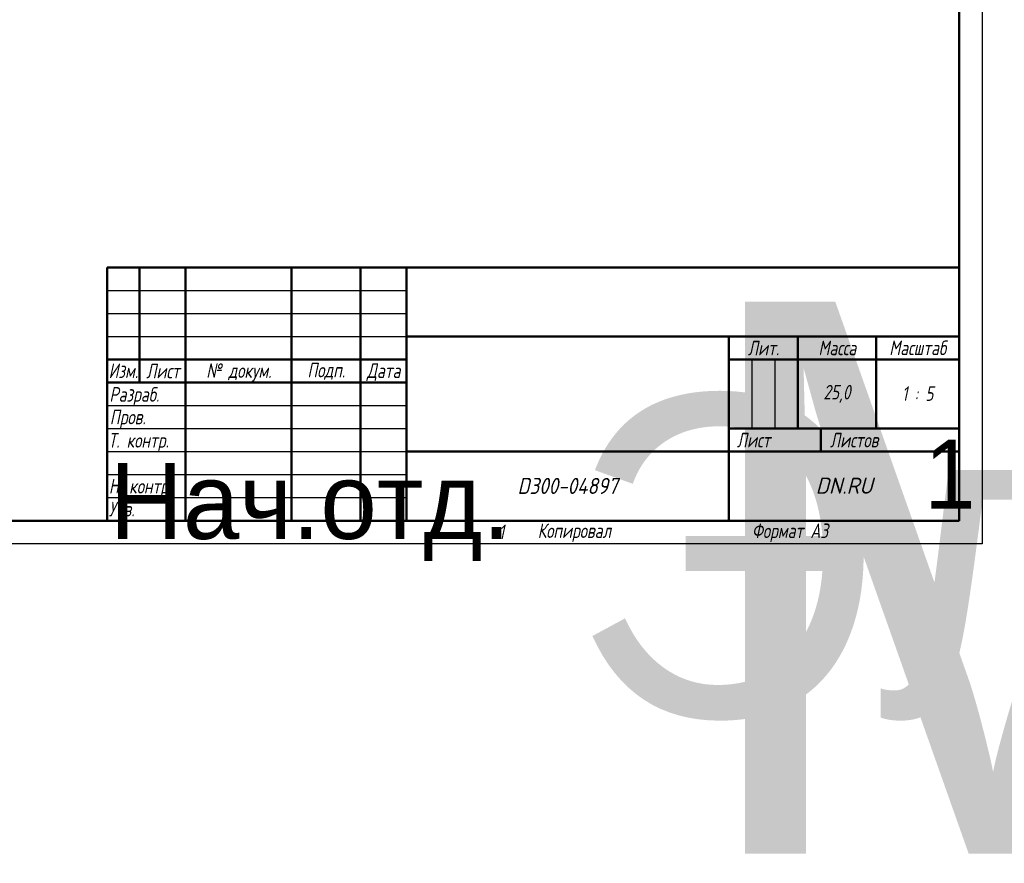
# Model space of a CAD drawing. Header units: millimetres. Extents: x -5840 to 12227, y -347 to 1782.
# Tile 15 of 31: x 1055 to 2124, y -347 to 569. Entities that reach past the tile are written whole.
import ezdxf
from ezdxf.enums import TextEntityAlignment as Align

# ---------------------------------------------------------------- set-up
doc = ezdxf.new("R2018")
doc.units = ezdxf.units.MM
doc.header["$LTSCALE"] = 5
doc.layers.add('Заголовок (ГОСТ)', color=7, linetype='Continuous', lineweight=50)
doc.layers.add('Кромка (ГОСТ)', color=7, linetype='Continuous', lineweight=50)
doc.styles.add('Альтернативный текст (ГОСТ)', font='arial.ttf', dxfattribs={"width": 0.8})

# ---------------------------------------------------------------- blocks, each defined once
blk = doc.blocks.new('Рамки ГОСТ - Рамка')
at = {"layer": 'Кромка (ГОСТ)', "lineweight": 25}
for p, q in [((420, 297), (420, 0)), ((420, 0), (0, 0))]:
    blk.add_line(p, q, dxfattribs=at)
at = {"layer": 'Кромка (ГОСТ)'}
for p, q in [((415, 5), (415, 292)), ((20, 5), (415, 5))]:
    blk.add_line(p, q, dxfattribs=at)
at = {"layer": 'Кромка (ГОСТ)', "char_height": 3.17, "attachment_point": 1, "style": 'Альтернативный текст (ГОСТ)'}
for s, insert, width in [('\\fGOST Common|b0|i1;{\\H3.1700;Формат А3}', (370, 4.39), 25.2103), ('\\fGOST Common|b0|i1;{\\H3.1700;1}', (315, 4.14), 6.6287)]:
    blk.add_mtext(s, dxfattribs=dict(at, insert=insert, width=width))
blk = doc.blocks.new('Основные надписи ГОСТ - Форма 1')
at = {"layer": 'Заголовок (ГОСТ)'}
for p, q in [((0, 55), (185, 55)), ((0, 0), (0, 55)), ((0, 0), (0, 55)), ((7, 55), (7, 30)), ((17, 55), (17, 0)), ((40, 55), (40, 0)), ((55, 55), (55, 0)), ((65, 55), (65, 0)), ((185, 0), (185, 55)), ((65, 40), (185, 40)), ((135, 40), (135, 0)), ((150, 40), (150, 20)), ((167, 40), (167, 20)), ((0, 35), (65, 35)), ((135, 35), (185, 35)), ((0, 30), (65, 30)), ((135, 20), (185, 20)), ((155, 20), (155, 15)), ((65, 15), (185, 15)), ((185, 0), (0, 0))]:
    blk.add_line(p, q, dxfattribs=at)
at = {"layer": 'Заголовок (ГОСТ)', "linetype": 'Continuous', "lineweight": 25}
for p, q in [((0, 50), (65, 50)), ((0, 45), (65, 45)), ((0, 40), (65, 40)), ((140, 35), (140, 20)), ((145, 35), (145, 20)), ((0, 25), (65, 25)), ((0, 20), (65, 20)), ((0, 15), (65, 15)), ((0, 10), (65, 10)), ((0, 5), (65, 5))]:
    blk.add_line(p, q, dxfattribs=at)
at = {"layer": 'Заголовок (ГОСТ)', "style": 'Альтернативный текст (ГОСТ)'}
for s, insert, char_height, width, attachment_point in [('\\fGOST Common|b0|i1;{\\H3.1700;Лит.}', (142.52, 37.49), 3.17, 14.9766, 5), ('\\fGOST Common|b0|i1;{\\H3.1700;Масса}', (158.55, 37.51), 3.17, 16.9878, 5), ('\\fGOST Common|b0|i1;{\\H3.1700;Масштаб}', (176.02, 37.53), 3.17, 17.8316, 5), ('\\fGOST Common|b0|i1;{\\H3.1700;Изм.}', (3.5, 32.56), 3.17, 6.9635, 5), ('\\fGOST Common|b0|i1;{\\H3.1700;Лист}', (12.1, 32.5), 3.17, 10.0029, 5), ('\\A0;\\fGOST Common|b0|i1;{\\H3.1700;№ докум.}', (28.58, 32.16), 3.17, 22.9069, 5), ('\\fGOST Common|b0|i1;{\\H3.1700;Подп.}', (47.56, 32.45), 3.17, 14.879, 5), ('\\fGOST Common|b0|i1;{\\H3.1700;Дата}', (60.02, 32.24), 3.17, 9.9614, 5), ('\\fGOST Common|b0|i1;{\\H3.1700;Разраб.}', (0.47, 27), 3.17, 16.9971, 4), ('\\fGOST Common|b0|i1;{\\H3.1700;25,0}', (158.47, 27.53), 3.17, 17.0435, 5), ('\\fGOST Common|b0|i1;{\\H3.1700;1 : 5}', (176, 27.6), 3.17, 17.9476, 5), ('\\fGOST Common|b0|i1;{\\H3.1700;Пров.}', (0.56, 22.08), 3.17, 17.0192, 4), ('\\A0;\\fGOST Common|b0|i1;{\\H3.1700;Т. контр.}', (0.23, 17.01), 3.17, 16.9554, 4), ('\\fGOST Common|b0|i1;{\\H3.1700;Лист}', (140.37, 17.5), 3.17, 10.5071, 5), ('\\A1;', (150.6, 17.54), 3.17, 8.8313, 5), ('\\fGOST Common|b0|i1;{\\H3.1700;Листов}', (162.21, 17.5), 3.17, 14.3668, 5), ('\\fGOST Common|b0|i1;{\\H3.1700;Н. контр.}', (0.36, 7.05), 3.17, 16.9999, 4), ('\\fGOST Common|b0|i1;\\W0.90;{\\H3.5000;D300-04897}', (99.98, 7.54), 3.5, 67.2576, 5), ('\\fGOST Common|b0|i1;\\W1.00;{\\H3.5000;DN.RU}', (160.02, 7.6), 3.5, 49.9832, 5), ('\\fGOST Common|b0|i1;{\\H3.1700;Утв.}', (0.34, 2.52), 3.17, 17.0083, 4), ('\\fGOST Common|b0|i1;{\\H3.1700;Копировал}', (93.48, -0.59), 3.17, 19.7871, 1)]:
    blk.add_mtext(s, dxfattribs=dict(at, insert=insert, char_height=char_height, width=width, attachment_point=attachment_point))
at = {"layer": 'Заголовок (ГОСТ)', "lineweight": 30, "flags": 104}
for tag, height, p in [('Изм1', 2.89, (3.51, 52.52)), ('Лист1', 2.89, (12.03, 52.52)), ('Докум1', 2.89, (28.54, 52.48)), ('ОБОЗНАЧЕНИЕ', 5, (125.33, 47.56)), ('Изм2', 2.89, (3.5, 47.52)), ('Лист2', 2.89, (12.01, 47.5)), ('Докум2', 2.89, (28.53, 47.5)), ('Изм3', 2.89, (3.5, 42.5)), ('Лист3', 2.89, (12.01, 42.51)), ('Докум3', 2.89, (28.51, 42.48)), ('Изм4', 2.89, (3.51, 37.5)), ('Лист4', 2.89, (12, 37.53)), ('Докум4', 2.89, (28.51, 37.52)), ('НАИМЕНОВАНИЕ', 5, (100.59, 27.16)), ('Литера', 3.5, (137.52, 27.25)), ('Литера2', 3.5, (142.51, 27.22)), ('Литера3', 3.5, (147.52, 27.21)), ('Тип_документа', 3.17, (100.08, 17.56)), ('Листов', 3.17, (177.46, 17.58))]:
    blk.add_attdef(tag, text='', height=height, dxfattribs=at).set_placement(p, align=Align.MIDDLE_CENTER)
for tag, height, p in [('Подп1', 2.89, (40.01, 52.51)), ('Дата1', 2, (55.01, 52.51)), ('Подп2', 2.89, (40.01, 47.5)), ('Дата2', 2, (55.01, 47.49)), ('Подп3', 2.89, (40.01, 42.51)), ('Дата3', 2, (55.02, 42.52)), ('Подп4', 2.89, (40.01, 37.51)), ('Дата4', 2, (55.02, 37.51)), ('ПРОВЕРИЛ', 3.17, (17.41, 22.53)), ('Проверил_Подп.', 2.89, (40.05, 22.52)), ('ДАТА_ПРОВЕРКИ', 2, (55.02, 22.51)), ('ТЕХНОЛОГ', 3.17, (17.33, 17.54)), ('Технолог_Подп.', 2.89, (40.05, 17.51)), ('Технолог_Дата', 2, (55.01, 17.5)), ('НАЧ._ОТДЕЛА', 3.17, (17.46, 12.45)), ('Руководитель_Подп.', 2.89, (40.01, 12.5)), ('Руководитель_Дата', 2, (55.01, 12.51)), ('Должность_руководителя', 3.17, (0.52, 12.51)), ('НОРМОКОНТРОЛЬ', 3.17, (17.37, 7.48)), ('Нормоконтроль_Подп.', 2.89, (40.05, 7.52)), ('ДАТА_НОРМОКОНТРОЛЯ', 2, (55.02, 7.51)), ('УТВЕРДИЛ', 3.17, (17.4, 2.51)), ('Утвердил_Подп.', 2.89, (40.05, 2.51)), ('ДАТА_УТВЕРЖДЕНИЯ', 2, (55.01, 2.5))]:
    blk.add_attdef(tag, text='', height=height, dxfattribs=at).set_placement(p, align=Align.MIDDLE_LEFT)
for tag, p in [('Материал_Наим.', (133.71, 9.75)), ('Материал_ГОСТ', (134.04, 4.06))]:
    blk.add_attdef(tag, text='', height=3.5, dxfattribs=at).set_placement(p, align=Align.MIDDLE_RIGHT)

msp = doc.modelspace()

# ---------------------------------------------------------------- block references
at = {"xscale": 5, "yscale": 5, "zscale": 5}
msp.add_blockref('Рамки ГОСТ - Рамка', (0, 0), dxfattribs=at)
ref = msp.add_blockref('Основные надписи ГОСТ - Форма 1', (1150, 25), dxfattribs=dict(xscale=5, yscale=5, zscale=5))
lines = msp.add_mtext('Нач.отд.', dxfattribs={"layer": 'Заголовок (ГОСТ)', "insert": (1152.608, 87.571), "char_height": 82.3798, "attachment_point": 1})
ref.add_attrib('Должность_руководителя', '', (1152.608, 87.571), dxfattribs={"flags": 104}).embed_mtext(lines)
lines = msp.add_mtext('MT-N-060EM-O2-220VAC-У1', dxfattribs={"layer": 'Заголовок (ГОСТ)', "insert": (1776.628, 262.795), "char_height": 599.2148, "attachment_point": 1})
ref.add_attrib('ОБОЗНАЧЕНИЕ', '', (1776.628, 262.795), dxfattribs={"flags": 104}).embed_mtext(lines)
lines = msp.add_mtext('Электропривод многооборотный DN.ru', dxfattribs={"layer": 'Заголовок (ГОСТ)', "insert": (1652.966, 160.82), "char_height": 348.04641, "attachment_point": 1})
ref.add_attrib('НАИМЕНОВАНИЕ', '', (1652.966, 160.82), dxfattribs={"flags": 104}).embed_mtext(lines)
lines = msp.add_mtext('1', dxfattribs={"layer": 'Заголовок (ГОСТ)', "insert": (2037.295, 112.894), "char_height": 74.827, "attachment_point": 1})
ref.add_attrib('Листов', '', (2037.295, 112.894), dxfattribs={"flags": 104}).embed_mtext(lines)

doc.saveas('drawing.dxf')
